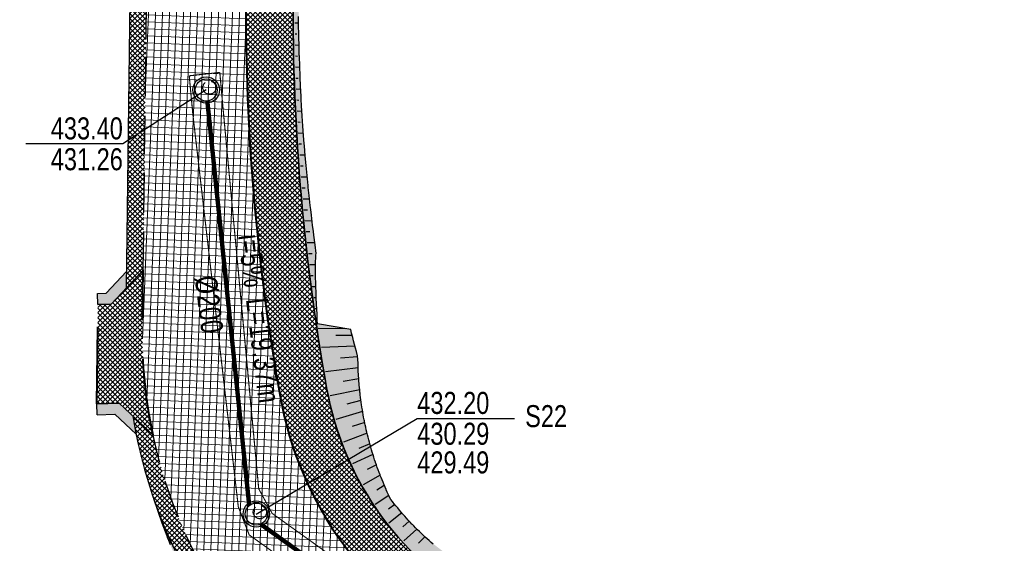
# Model space of a CAD drawing. Header units: metres. Extents: x 7331444 to 14836576, y 5479641 to 11132379.
# Tile 7 of 53: x 7417930 to 7417975, y 5566134 to 5566157. Entities that reach past the tile are written whole.
import ezdxf
from ezdxf.enums import TextEntityAlignment as Align

# ---------------------------------------------------------------- set-up
doc = ezdxf.new("R2010")
doc.units = ezdxf.units.M
for name, pattern in [('1.5_0.5', [2, 1.5, -0.5]), ('ACAD_ISO02W100', [15, 12, -3]), ('DASHED', [0.75, 0.5, -0.25]), ('DASHED2', [0.375, 0.25, -0.125])]:
    doc.linetypes.add(name, pattern=pattern)
for name, color, linetype, lineweight in [('$Koncepcja', 10, 'Continuous', 35), ('$Wymiarowanie', 7, 'Continuous', 9), ('projekt KS', 44, 'Continuous', 30)]:
    doc.layers.add(name, color=color, linetype=linetype, lineweight=lineweight)
for name, color, linetype in [('$ODNOŚNIKI', 7, 'Continuous'), ('$wysarzenie', 7, 'Continuous'), ('C-DROGI-KORYTARZE', 7, 'Continuous'), ('Zakres', 7, 'Continuous')]:
    doc.layers.add(name, color=color, linetype=linetype)
pattern_1 = [(45, (0, 0), (-0.1122532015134, 0.1122532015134), []), (135, (0, 0), (-0.1122532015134, -0.1122532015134), [])]

# ---------------------------------------------------------------- blocks, each defined once
blk = doc.blocks.new('droga Potiebni')
at = {"layer": '$Koncepcja', "lineweight": 9, "transparency": 33554610}
h = blk.add_hatch(dxfattribs=at)
h.set_pattern_fill('ANSI37', color=253, scale=0.05)
h.set_pattern_definition(pattern_1)
h.paths.add_polyline_path([(7418342.136, 5566068.522), (7418341.406, 5566067.771), (7418358.945, 5566067.782), (7418358.945, 5566068.532)])
edge = h.paths.add_edge_path()
edge.add_line((7418225.189, 5566066.654), (7418224.479, 5566065.879))
edge.add_line((7418224.479, 5566065.879), (7418271.463, 5566067.5))
edge.add_arc((7418285.145, 5565670.736), 397, 90.03622, 91.97504, ccw=False)
edge.add_line((7418284.894, 5566067.735), (7418335.299, 5566067.767))
edge.add_line((7418335.299, 5566067.767), (7418334.523, 5566068.517))
edge.add_line((7418334.523, 5566068.517), (7418284.894, 5566068.485))
edge.add_arc((7418285.145, 5565670.736), 397.75, 90.03622, 91.97504)
edge.add_line((7418271.437, 5566068.249), (7418225.189, 5566066.654))
h.paths.add_polyline_path([(7418186.852, 5566065.332), (7418186.136, 5566064.55), (7418218.406, 5566065.67), (7418217.611, 5566066.393)])
edge = h.paths.add_edge_path()
edge.add_line((7418145.709, 5566065.965), (7418144.849, 5566065.319))
edge.add_arc((7418165.884, 5566226.956), 163, 262.5855, 271.97504)
edge.add_line((7418171.501, 5566064.053), (7418180.069, 5566064.348))
edge.add_line((7418180.069, 5566064.348), (7418179.275, 5566065.071))
edge.add_line((7418179.275, 5566065.071), (7418171.475, 5566064.802))
edge.add_arc((7418165.884, 5566226.956), 162.25, 262.8573, 271.97504, ccw=False)
edge = h.paths.add_edge_path()
edge.add_line((7418092.704, 5566079.448), (7418099.899, 5566077.303))
edge.add_line((7418099.899, 5566077.303), (7418098.953, 5566076.806))
edge.add_line((7418098.953, 5566076.806), (7418100.677, 5566076.294))
edge.add_line((7418100.677, 5566076.294), (7418100.152, 5566077.228))
edge.add_line((7418100.152, 5566077.228), (7418107.356, 5566075.08))
edge.add_line((7418107.356, 5566075.08), (7418106.415, 5566074.587))
edge.add_line((7418106.415, 5566074.587), (7418119.41, 5566070.721))
edge.add_arc((7418165.884, 5566226.956), 163, 253.43446, 254.12449)
edge.add_line((7418121.295, 5566070.173), (7418120.764, 5566071.106))
edge.add_arc((7418125.782, 5566090.313), 19.852, 251.9299, 255.3585, ccw=False)
edge.add_line((7418119.624, 5566071.44), (7418092.704, 5566079.448))
h.paths.add_polyline_path([(7418085.554, 5566081.574), (7418084.602, 5566081.075), (7418093.232, 5566078.508), (7418092.704, 5566079.448)])
h.paths.add_polyline_path([(7417955.253, 5566119.894), (7417954.732, 5566120.837), (7417952.072, 5566121.649), (7417950.917, 5566121.217)])
h.paths.add_polyline_path([(7417973.249, 5566114.416), (7417972.72, 5566115.349), (7417961.915, 5566118.646), (7417960.987, 5566118.168)])
h.paths.add_polyline_path([(7418004.335, 5566104.951), (7418003.833, 5566105.883), (7418000.35, 5566106.919), (7417979.939, 5566113.146), (7417978.998, 5566112.662), (7418000.134, 5566106.201)])
h.paths.add_polyline_path([(7418034.141, 5566096.105), (7418033.627, 5566097.02), (7418011.034, 5566103.741), (7418010.106, 5566103.255)])
h.paths.add_polyline_path([(7418049.982, 5566091.373), (7418049.448, 5566092.323), (7418040.828, 5566094.879), (7418039.903, 5566094.394)])
h.paths.add_polyline_path([(7418056.655, 5566090.171), (7418055.73, 5566089.686), (7418078.881, 5566082.777), (7418078.353, 5566083.716)])
edge = h.paths.add_edge_path()
edge.add_line((7417934.69, 5566226.178), (7417935.405, 5566226.954))
edge.add_arc((7417338.293, 5566199.337), 597.75, 2.648096, 3.159462)
edge.add_line((7417935.135, 5566232.282), (7417934.183, 5566249.584))
edge.add_line((7417934.183, 5566249.584), (7417933.434, 5566249.543))
edge.add_line((7417933.434, 5566249.543), (7417934.386, 5566232.241))
edge.add_arc((7417321.435, 5566198.437), 613.883, 2.590063, 3.156649, ccw=False)
edge = h.paths.add_edge_path()
edge.add_line((7417935.291, 5566199.782), (7417936.044, 5566200.526))
edge.add_arc((7417365.661, 5566199.484), 570.385, 0.10462, 2.00715)
edge.add_line((7417935.695, 5566219.462), (7417934.93, 5566220.174))
edge.add_arc((7417344.819, 5566199.51), 590.473, 0.026456, 2.005577, ccw=False)
edge = h.paths.add_edge_path()
edge.add_line((7417934.647, 5566145.275), (7417935.404, 5566146.082))
edge.add_line((7417935.404, 5566146.082), (7417935.994, 5566191.645))
edge.add_arc((7417913.758, 5566192.052), 22.239, 358.9497, 362.5098)
edge.add_line((7417935.976, 5566193.026), (7417935.267, 5566193.752))
edge.add_arc((7417338.294, 5566199.337), 597, 359.262648, 359.464005, ccw=False)
edge.add_line((7417935.244, 5566191.654), (7417934.647, 5566145.275))
edge = h.paths.add_edge_path()
edge.add_line((7417935.859, 5566138.591), (7417934.931, 5566139.462))
edge.add_arc((7417957.623, 5566143.218), 23, 189.3995, 238.5828)
edge.add_line((7417945.634, 5566123.59), (7417945.137, 5566124.801))
edge.add_arc((7417957.622, 5566143.217), 22.249, 191.999, 235.8665, ccw=False)
h = blk.add_hatch(dxfattribs=at)
h.set_pattern_fill('ANSI37', color=253, scale=0.05)
h.set_pattern_definition([(45, (7418366.50217, 5566070.78702), (-0.1122532, 0.1122532), []), (135, (7418366.50217, 5566070.78702), (-0.1122532, -0.1122532), [])])
edge = h.paths.add_edge_path()
edge.add_line((7418126.194, 5566076.502), (7418126.029, 5566075.884))
edge.add_line((7418126.029, 5566075.884), (7418127.092, 5566074.05))
edge.add_arc((7418205.228, 5566388.181), 323.703, 256.03186, 256.54015)
edge.add_line((7418129.881, 5566073.369), (7418131.635, 5566074.505))
edge.add_line((7418131.635, 5566074.505), (7418131.764, 5566075.143))
edge.add_arc((7418166.195, 5566228.308), 156.987, 255.23781, 257.33063, ccw=False)
h.paths.add_polyline_path([(7418104.421, 5566082.9), (7418104.235, 5566082.277), (7418105.244, 5566080.412), (7418119.886, 5566076.057), (7418121.689, 5566077.075), (7418121.861, 5566077.718)])
h.paths.add_polyline_path([(7418075.936, 5566091.373), (7418075.735, 5566090.697), (7418076.716, 5566088.898), (7418091.403, 5566084.53), (7418093.268, 5566085.54), (7418093.454, 5566086.162)])
h.paths.add_polyline_path([(7418036.681, 5566103.05), (7418036.493, 5566102.417), (7418037.506, 5566100.562), (7418069.616, 5566091.01), (7418071.421, 5566091.98), (7418071.623, 5566092.656)])
h.paths.add_polyline_path([(7418006.781, 5566111.945), (7418006.595, 5566111.321), (7418007.608, 5566109.465), (7418030.317, 5566102.7), (7418032.18, 5566103.7), (7418032.324, 5566104.346)])
h.paths.add_polyline_path([(7417977.524, 5566118.588), (7417978.066, 5566118.423), (7418000.42, 5566111.604), (7418002.282, 5566112.604), (7418002.467, 5566113.227), (7417976.685, 5566121.092), (7417976.491, 5566120.445)])
h.paths.add_polyline_path([(7417966.316, 5566124.276), (7417966.115, 5566123.679), (7417967.077, 5566121.777), (7417967.843, 5566121.542), (7417969.861, 5566120.926), (7417970.33, 5566120.783), (7417972.179, 5566121.733), (7417972.381, 5566122.405)])
edge = h.paths.add_edge_path()
edge.add_line((7417960.018, 5566124.261), (7417961.855, 5566125.129))
edge.add_line((7417961.855, 5566125.129), (7417962.07, 5566125.772))
edge.add_line((7417962.07, 5566125.772), (7417957.806, 5566127.503))
edge.add_arc((7417996.718, 5566217.283), 97.85, 242.17268, 246.56728, ccw=False)
edge.add_arc((7417957.625, 5566143.22), 14.103, 190.1288, 242.1668, ccw=False)
edge.add_arc((7418040.069, 5566157.938), 97.85, 179.26298, 190.12293, ccw=False)
edge.add_line((7417942.227, 5566159.196), (7417942.647, 5566191.84))
edge.add_arc((7417338.3, 5566199.337), 604.394, 359.289295, 360.823709)
edge.add_line((7417942.631, 5566208.026), (7417940.481, 5566207.995))
edge.add_arc((7417338.294, 5566199.337), 602.25, -0.71065, 0.823712, ccw=False)
edge.add_line((7417940.497, 5566191.867), (7417940.077, 5566159.225))
edge.add_arc((7418040.069, 5566157.938), 100, 179.26265, 190.12293)
edge.add_arc((7417957.623, 5566143.218), 16.251, 190.1239, 242.2372)
edge.add_arc((7417995.526, 5566214.688), 97.149, 242.09094, 248.56147)
edge = h.paths.add_edge_path()
edge.add_line((7418315.601, 5566075.155), (7418315.602, 5566074.505))
edge.add_line((7418315.602, 5566074.505), (7418317.103, 5566073.006))
edge.add_line((7418317.103, 5566073.006), (7418360.358, 5566073.033))
edge.add_arc((7418360.354, 5566079.033), 6, 270.0362, 360.4009)
edge.add_line((7418366.354, 5566079.075), (7418366.279, 5566089.731))
edge.add_line((7418366.279, 5566089.731), (7418364.255, 5566089.731))
edge.add_line((7418364.255, 5566089.731), (7418364.351, 5566079.017))
edge.add_arc((7418360.552, 5566078.983), 3.8, -89.9638, 0.5149, ccw=False)
edge.add_line((7418360.554, 5566075.183), (7418315.601, 5566075.155))
h.paths.add_polyline_path([(7418282.662, 5566075.128), (7418282.672, 5566074.478), (7418284.193, 5566072.984), (7418309.603, 5566073.001), (7418311.102, 5566074.502), (7418311.101, 5566075.152)])
edge = h.paths.add_edge_path()
edge.add_line((7418260.678, 5566074.532), (7418260.701, 5566073.894))
edge.add_line((7418260.701, 5566073.894), (7418262.255, 5566072.45))
edge.add_line((7418262.255, 5566072.45), (7418271.282, 5566072.747))
edge.add_arc((7418285.145, 5565670.736), 402.25, 91.20311, 91.97504, ccw=False)
edge.add_line((7418276.699, 5566072.897), (7418278.172, 5566074.413))
edge.add_line((7418278.172, 5566074.413), (7418278.16, 5566075.059))
edge.add_arc((7418281.853, 5565771.191), 303.891, 90.69623, 92.00735)
edge.add_line((7418271.208, 5566074.895), (7418260.678, 5566074.532))
edge = h.paths.add_edge_path()
edge.add_line((7418217.67, 5566070.898), (7418219.096, 5566072.434))
edge.add_line((7418219.096, 5566072.434), (7418219.071, 5566073.105))
edge.add_line((7418219.071, 5566073.105), (7418171.246, 5566071.448))
edge.add_arc((7418165.884, 5566226.968), 155.612, 258.99108, 271.97453, ccw=False)
edge.add_line((7418136.168, 5566074.219), (7418136.039, 5566073.581))
edge.add_line((7418136.039, 5566073.581), (7418137.216, 5566071.836))
edge.add_arc((7418165.879, 5566226.64), 157.435, 259.51029, 271.98081)
edge.add_line((7418171.32, 5566069.299), (7418217.67, 5566070.898))
h.paths.add_polyline_path([(7418223.569, 5566073.252), (7418223.593, 5566072.601), (7418225.15, 5566071.156), (7418254.761, 5566072.177), (7418256.204, 5566073.73), (7418256.18, 5566074.382)])
h = blk.add_hatch(dxfattribs=at)
h.set_pattern_fill('ANSI37', color=253, scale=0.05)
h.set_pattern_definition(pattern_1)
h.paths.add_polyline_path([(7417935.374, 5566143.504), (7417935.408, 5566146.086), (7417933.953, 5566144.535), (7417933.355, 5566144.516), (7417933.305, 5566140.01), (7417934.312, 5566140.043), (7417935.859, 5566138.592, -0.055635)])
at = {"layer": '$Wymiarowanie', "lineweight": 9, "ltscale": 5, "transparency": 33554585}
h = blk.add_hatch(dxfattribs=at)
h.set_pattern_fill('ANSI37', color=253, scale=0.1, angle=42.6963)
h.set_pattern_definition([(87.696338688, (0, 0), (-0.317243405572, 0.012762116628), []), (177.696338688, (0, 0), (-0.012762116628, -0.317243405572), [])])
edge = h.paths.add_edge_path()
edge.add_line((7417938.676, 5566249.831), (7417934.183, 5566249.584))
edge.add_line((7417934.183, 5566249.584), (7417935.135, 5566232.282))
edge.add_arc((7417338.294, 5566199.337), 597.75, -0.737352, 3.159462, ccw=False)
edge.add_line((7417935.994, 5566191.645), (7417935.374, 5566143.504))
edge.add_arc((7417957.623, 5566143.218), 22.25, 179.2626, 253.033)
edge.add_line((7417951.13, 5566121.936), (7418000.35, 5566106.919))
edge.add_line((7418000.35, 5566106.919), (7418119.624, 5566071.44))
edge.add_arc((7418165.958, 5566227.539), 162.83, 253.46777, 271.94174)
edge.add_line((7418171.475, 5566064.802), (7418271.437, 5566068.249))
edge.add_arc((7418285.145, 5565670.736), 397.75, 90.03622, 91.97504, ccw=False)
edge.add_line((7418284.894, 5566068.485), (7418360.509, 5566068.533))
edge.add_arc((7418360.513, 5566062.533), 6, 0.7307, 90.0362, ccw=False)
edge.add_line((7418366.512, 5566062.61), (7418366.354, 5566079.075))
edge.add_arc((7418360.354, 5566079.033), 6, -89.9638, 0.4009, ccw=False)
edge.add_line((7418360.358, 5566073.033), (7418284.891, 5566072.985))
edge.add_arc((7418285.145, 5565670.736), 402.25, 90.03622, 91.97504)
edge.add_line((7418271.282, 5566072.747), (7418171.32, 5566069.299))
edge.add_arc((7418165.884, 5566226.956), 157.75, 253.43446, 271.97504, ccw=False)
edge.add_line((7418120.907, 5566075.753), (7418001.648, 5566111.228))
edge.add_line((7418001.648, 5566111.228), (7417967.536, 5566121.636))
edge.add_arc((7417996.718, 5566217.283), 100, 242.17268, 253.03296, ccw=False)
edge.add_arc((7417957.464, 5566143.102), 16.074, 189.8159, 242.4797, ccw=False)
edge.add_arc((7418040.069, 5566157.938), 100, 179.26265, 190.12293, ccw=False)
edge.add_line((7417940.077, 5566159.225), (7417940.494, 5566191.587))
edge.add_arc((7417338.294, 5566199.337), 602.25, 359.262648, 362.910597)
edge.add_arc((7417945.759, 5566230.222), 6, 93.1595, 182.9106, ccw=False)
edge.add_line((7417945.428, 5566236.213), (7417948.424, 5566236.379))
edge.add_line((7417948.424, 5566236.379), (7417948.203, 5566240.372))
edge.add_line((7417948.203, 5566240.372), (7417945.216, 5566240.207))
edge.add_arc((7417944.885, 5566246.198), 6, 183.1595, 273.1595, ccw=False)
edge.add_line((7417938.894, 5566245.867), (7417938.676, 5566249.831))
at = {"lineweight": 9, "transparency": 33554610}
h = blk.add_hatch(color=253, dxfattribs=at)
h.dxf.hatch_style = 1
h.paths.add_polyline_path([(7417942.803, 5566178.336), (7417942.844, 5566180.835), (7417942.888, 5566183.459), (7417942.968, 5566185.977), (7417943.048, 5566188.29), (7417943.124, 5566190.464), (7417943.218, 5566193.287), (7417943.269, 5566195.526), (7417943.27, 5566198.891), (7417943.247, 5566200.286), (7417943.179, 5566202.569), (7417942.934, 5566206.665), (7417942.631, 5566208.026, -0.006812), (7417942.644, 5566191.559), (7417942.227, 5566159.197, 0.039404), (7417943.241, 5566143.832), (7417943.23, 5566145.876), (7417943.254, 5566146.887), (7417943.049, 5566148.57), (7417942.877, 5566150.147), (7417942.771, 5566151.274), (7417942.665, 5566152.628), (7417942.588, 5566153.836), (7417942.518, 5566155.337), (7417942.468, 5566157.142), (7417942.464, 5566159.699), (7417942.494, 5566162.338), (7417942.533, 5566164.838), (7417942.599, 5566167.953), (7417942.673, 5566170.837), (7417942.719, 5566173.294), (7417942.752, 5566175.294)])
h = blk.add_hatch(color=253, dxfattribs=at)
h.dxf.hatch_style = 1
h.paths.add_polyline_path([(7417934.647, 5566145.275), (7417934.657, 5566146.016), (7417933.73, 5566145.028), (7417933.339, 5566145.015), (7417933.355, 5566144.516), (7417933.953, 5566144.535)])
h = blk.add_hatch(color=253, dxfattribs=at)
h.dxf.hatch_style = 1
edge = h.paths.add_edge_path()
edge.add_line((7417945.555, 5566138.78), (7417945.462, 5566139.209))
edge.add_line((7417945.462, 5566139.209), (7417945.378, 5566139.66))
edge.add_line((7417945.378, 5566139.66), (7417945.305, 5566140.136))
edge.add_line((7417945.305, 5566140.136), (7417945.244, 5566140.638))
edge.add_line((7417945.244, 5566140.638), (7417945.2, 5566141.137))
edge.add_line((7417945.2, 5566141.137), (7417945.177, 5566141.809))
edge.add_line((7417945.177, 5566141.809), (7417945.144, 5566142.182))
edge.add_line((7417945.144, 5566142.182), (7417944.835, 5566143.382))
edge.add_line((7417944.835, 5566143.382), (7417943.27, 5566143.636))
edge.add_arc((7418040.069, 5566157.938), 97.85, 188.40427, 190.12293)
edge.add_arc((7417957.623, 5566143.218), 14.1, 190.1229, 242.1727)
edge.add_arc((7417996.718, 5566217.283), 97.85, 242.17268, 248.96903)
edge.add_line((7417961.602, 5566125.951), (7417961.766, 5566126.505))
edge.add_arc((7417945.873, 5566131.085), 16.54, 343.924, 362.6832)
edge.add_line((7417962.395, 5566131.86), (7417962.393, 5566133.082))
edge.add_line((7417962.393, 5566133.082), (7417961.872, 5566129.253))
edge.add_arc((7417947.228, 5566131.588), 14.829, 342.0175, 350.9421, ccw=False)
edge.add_line((7417961.333, 5566127.01), (7417961.179, 5566126.927))
edge.add_line((7417961.179, 5566126.927), (7417959.498, 5566127.652))
edge.add_line((7417959.498, 5566127.652), (7417958.53, 5566128.062))
edge.add_line((7417958.53, 5566128.062), (7417957.588, 5566128.473))
edge.add_line((7417957.588, 5566128.473), (7417956.503, 5566128.959))
edge.add_line((7417956.503, 5566128.959), (7417955.233, 5566129.549))
edge.add_line((7417955.233, 5566129.549), (7417954.009, 5566130.194))
edge.add_line((7417954.009, 5566130.194), (7417952.597, 5566130.989))
edge.add_line((7417952.597, 5566130.989), (7417951.735, 5566131.462))
edge.add_line((7417951.735, 5566131.462), (7417950.523, 5566132.186))
edge.add_line((7417950.523, 5566132.186), (7417949.953, 5566132.596))
edge.add_line((7417949.953, 5566132.596), (7417949.129, 5566133.233))
edge.add_line((7417949.129, 5566133.233), (7417948.401, 5566133.799))
edge.add_line((7417948.401, 5566133.799), (7417947.829, 5566134.337))
edge.add_line((7417947.829, 5566134.337), (7417947.328, 5566134.868))
edge.add_line((7417947.328, 5566134.868), (7417946.663, 5566135.666))
edge.add_line((7417946.663, 5566135.666), (7417946.633, 5566135.719))
edge.add_line((7417946.633, 5566135.719), (7417946.576, 5566135.828))
edge.add_line((7417946.576, 5566135.828), (7417946.399, 5566136.221))
edge.add_line((7417946.399, 5566136.221), (7417946.103, 5566136.957))
edge.add_line((7417946.103, 5566136.957), (7417945.868, 5566137.64))
edge.add_line((7417945.868, 5566137.64), (7417945.654, 5566138.381))
edge.add_line((7417945.654, 5566138.381), (7417945.555, 5566138.78))
h = blk.add_hatch(color=253, dxfattribs=at)
h.dxf.hatch_style = 1
h.paths.add_polyline_path([(7417934.312, 5566140.043), (7417933.305, 5566140.01), (7417933.321, 5566139.511), (7417934.121, 5566139.536), (7417935.084, 5566138.633, -0.009162), (7417934.931, 5566139.462)])
h = blk.add_hatch(color=253, dxfattribs=at)
h.dxf.hatch_style = 1
edge = h.paths.add_edge_path()
edge.add_line((7417941.799, 5566125.989), (7417943.343, 5566124.622))
edge.add_line((7417943.343, 5566124.622), (7417944.185, 5566123.926))
edge.add_line((7417944.185, 5566123.926), (7417944.675, 5566123.527))
edge.add_line((7417944.675, 5566123.527), (7417944.873, 5566122.89))
edge.add_line((7417944.873, 5566122.89), (7417942.048, 5566114.935))
edge.add_line((7417942.048, 5566114.935), (7417945.449, 5566122.722))
edge.add_line((7417945.449, 5566122.722), (7417944.902, 5566124.055))
edge.add_arc((7417957.623, 5566143.218), 23, 217.5036, 236.4234, ccw=False)
edge.add_arc((7417957.786, 5566143.329), 23.197, 200.8679, 217.4747, ccw=False)
edge.add_arc((7417957.132, 5566141.912), 22.108, 198.0397, 215.5584)
edge.add_arc((7417957.205, 5566141.992), 22.214, 215.6164, 222.1556)
edge.add_line((7417940.737, 5566127.083), (7417941.799, 5566125.989))
at = {"layer": '$Koncepcja', "color": 253, "lineweight": 35, "ltscale": 7, "flags": 128}
blk.add_lwpolyline([(7417942.631, 5566208.026, -0.006812), (7417942.644, 5566191.559), (7417942.227, 5566159.196, 0.047421), (7417943.742, 5566140.74, 0.231097), (7417951.041, 5566130.748, 0.030944), (7417962.07, 5566125.772, 0.030944)], format="xyb", dxfattribs=at)
at = {"layer": '$Koncepcja', "color": 253, "lineweight": 25, "ltscale": 7, "flags": 128}
blk.add_lwpolyline([(7417934.647, 5566145.275), (7417935.244, 5566191.654, 0.000879), (7417935.267, 5566193.752, 0.000879)], format="xyb", dxfattribs=at)
at = {"layer": '$Koncepcja', "color": 253, "linetype": 'DASHED2', "lineweight": 25, "ltscale": 7, "flags": 128}
for points in [[(7417935.408, 5566146.086), (7417935.994, 5566191.645, 0.000578), (7417936.01, 5566193.026, 0.000578)], [(7417945.137, 5566124.801, -0.193772), (7417935.859, 5566138.592, -0.193772)]]:
    blk.add_lwpolyline(points, format="xyb", dxfattribs=at)
at = {"layer": '$Koncepcja', "color": 253, "lineweight": 35, "ltscale": 7, "flags": 128}
blk.add_lwpolyline([(7417933.355, 5566144.516), (7417933.953, 5566144.535), (7417935.404, 5566146.082)], dxfattribs=at)
at = {"layer": '$Koncepcja', "color": 253, "linetype": 'DASHED', "lineweight": 40, "ltscale": 7, "flags": 128}
blk.add_lwpolyline([(7417935.859, 5566138.592, -0.055635), (7417935.374, 5566143.504), (7417935.408, 5566146.086)], format="xyb", dxfattribs=at)
blk.add_lwpolyline([(7417933.304, 5566140.006), (7417933.355, 5566144.516)], dxfattribs=at)
at = {"layer": '$Koncepcja', "color": 253, "lineweight": 35, "ltscale": 7, "elevation": 432.637, "flags": 128}
for points in [[(7417933.305, 5566140.01), (7417934.312, 5566140.043)], [(7417935.859, 5566138.591), (7417934.312, 5566140.043)]]:
    blk.add_lwpolyline(points, dxfattribs=at)
at = {"layer": '$Koncepcja', "color": 253, "lineweight": 40}
for centre, radius, start, end in [((7418040.069, 5566157.938), 100, 179.26265, 190.12293), ((7417957.623, 5566143.218), 16.25, 190.1229, 242.1727)]:
    blk.add_arc(centre, radius, start, end, dxfattribs=at)
at = {"color": 253, "lineweight": 25, "flags": 128}
for points in [[(7417933.339, 5566145.015), (7417933.73, 5566145.028), (7417934.657, 5566146.016)], [(7417933.355, 5566144.516), (7417933.339, 5566145.015)]]:
    blk.add_lwpolyline(points, dxfattribs=at)
at = {"color": 253, "lineweight": 25, "elevation": 432.637, "flags": 128}
for points in [[(7417933.321, 5566139.511), (7417933.305, 5566140.01)], [(7417933.321, 5566139.511), (7417934.121, 5566139.536)], [(7417935.084, 5566138.633), (7417934.121, 5566139.536)]]:
    blk.add_lwpolyline(points, dxfattribs=at)
at = {"color": 253, "lineweight": 25}
blk.add_arc((7417957.623, 5566143.218), 23, 189.3995, 238.5828, dxfattribs=at)
at = {"layer": 'C-DROGI-KORYTARZE', "color": 253, "linetype": 'Continuous', "lineweight": -3}
for p, q in [((7417942.468, 5566157.142, 433.647), (7417942.462, 5566157.594, 433.684)), ((7417942.301, 5566157.299, 433.77), (7417942.466, 5566157.297, 433.659)), ((7417942.473, 5566156.838, 433.621), (7417942.468, 5566157.142, 433.647)), ((7417942.305, 5566156.799, 433.731), (7417942.39, 5566156.798, 433.674)), ((7417942.477, 5566156.691, 433.609), (7417942.473, 5566156.838, 433.621)), ((7417942.488, 5566156.24, 433.571), (7417942.477, 5566156.691, 433.609)), ((7417942.312, 5566156.299, 433.693), (7417942.487, 5566156.297, 433.576)), ((7417942.5, 5566155.838, 433.538), (7417942.488, 5566156.24, 433.571)), ((7417942.321, 5566155.799, 433.655), (7417942.411, 5566155.798, 433.594)), ((7417942.502, 5566155.788, 433.534), (7417942.5, 5566155.838, 433.538)), ((7417942.518, 5566155.337, 433.496), (7417942.502, 5566155.788, 433.534)), ((7417942.333, 5566155.3, 433.617), (7417942.519, 5566155.297, 433.492)), ((7417942.536, 5566154.885, 433.458), (7417942.518, 5566155.337, 433.496)), ((7417942.347, 5566154.8, 433.579), (7417942.444, 5566154.799, 433.515)), ((7417942.538, 5566154.837, 433.454), (7417942.536, 5566154.885, 433.458)), ((7417942.557, 5566154.433, 433.42), (7417942.538, 5566154.837, 433.454)), ((7417942.364, 5566154.301, 433.542), (7417942.564, 5566154.298, 433.409)), ((7417942.58, 5566153.982, 433.382), (7417942.557, 5566154.433, 433.42)), ((7417942.588, 5566153.836, 433.37), (7417942.58, 5566153.982, 433.382)), ((7417942.383, 5566153.802, 433.505), (7417942.486, 5566153.8, 433.436)), ((7417942.606, 5566153.53, 433.344), (7417942.588, 5566153.836, 433.37)), ((7417942.634, 5566153.079, 433.306), (7417942.606, 5566153.53, 433.344)), ((7417942.405, 5566153.303, 433.468), (7417942.62, 5566153.3, 433.325)), ((7417942.651, 5566152.835, 433.286), (7417942.634, 5566153.079, 433.306)), ((7417942.429, 5566152.804, 433.432), (7417942.541, 5566152.802, 433.357)), ((7417942.665, 5566152.628, 433.268), (7417942.651, 5566152.835, 433.286)), ((7417942.698, 5566152.176, 433.23), (7417942.665, 5566152.628, 433.268)), ((7417942.456, 5566152.305, 433.396), (7417942.689, 5566152.302, 433.241)), ((7417942.724, 5566151.834, 433.201), (7417942.698, 5566152.176, 433.23)), ((7417942.485, 5566151.807, 433.36), (7417942.606, 5566151.805, 433.279)), ((7417942.733, 5566151.725, 433.192), (7417942.724, 5566151.834, 433.201)), ((7417942.771, 5566151.274, 433.154), (7417942.733, 5566151.725, 433.192)), ((7417942.517, 5566151.309, 433.324), (7417942.769, 5566151.305, 433.156)), ((7417942.811, 5566150.833, 433.116), (7417942.771, 5566151.274, 433.154)), ((7417942.551, 5566150.811, 433.289), (7417942.682, 5566150.809, 433.202)), ((7417942.811, 5566150.823, 433.116), (7417942.811, 5566150.833, 433.116)), ((7417942.854, 5566150.372, 433.077), (7417942.811, 5566150.823, 433.116)), ((7417942.588, 5566150.313, 433.254), (7417942.86, 5566150.31, 433.072)), ((7417942.899, 5566149.921, 433.039), (7417942.854, 5566150.372, 433.077)), ((7417942.908, 5566149.832, 433.031), (7417942.899, 5566149.921, 433.039)), ((7417942.947, 5566149.471, 433.001), (7417942.908, 5566149.832, 433.031)), ((7417942.627, 5566149.816, 433.219), (7417942.769, 5566149.814, 433.124)), ((7417942.997, 5566149.02, 432.962), (7417942.947, 5566149.471, 433.001)), ((7417942.669, 5566149.319, 433.185), (7417942.964, 5566149.315, 432.988)), ((7417943.018, 5566148.83, 432.946), (7417942.997, 5566149.02, 432.962)), ((7417942.712, 5566148.822, 433.15), (7417942.866, 5566148.82, 433.048)), ((7417943.049, 5566148.57, 432.924), (7417943.018, 5566148.83, 432.946)), ((7417943.104, 5566148.12, 432.886), (7417943.049, 5566148.57, 432.924)), ((7417942.759, 5566148.326, 433.117), (7417943.08, 5566148.322, 432.903)), ((7417943.141, 5566147.829, 432.861), (7417943.104, 5566148.12, 432.886)), ((7417942.807, 5566147.83, 433.083), (7417942.974, 5566147.828, 432.972)), ((7417943.161, 5566147.67, 432.847), (7417943.141, 5566147.829, 432.861)), ((7417943.221, 5566147.221, 432.809), (7417943.161, 5566147.67, 432.847)), ((7417942.86, 5566147.334, 433.05), (7417943.207, 5566147.33, 432.818)), ((7417943.26, 5566146.827, 432.786), (7417943.221, 5566147.221, 432.809)), ((7417942.913, 5566146.837, 433.016), (7417943.086, 5566146.835, 432.901)), ((7417943.241, 5566146.324, 432.803), (7417943.258, 5566146.772, 432.788)), ((7417943.258, 5566146.772, 432.788), (7417943.26, 5566146.827, 432.786)), ((7417942.971, 5566146.337, 432.983), (7417943.241, 5566146.333, 432.803)), ((7417943.23, 5566145.876, 432.816), (7417943.241, 5566146.324, 432.803)), ((7417943.03, 5566145.836, 432.95), (7417943.131, 5566145.835, 432.883)), ((7417943.232, 5566145.827, 432.816), (7417943.23, 5566145.876, 432.816)), ((7417943.248, 5566145.428, 432.813), (7417943.232, 5566145.827, 432.816)), ((7417943.266, 5566144.98, 432.81), (7417943.248, 5566145.428, 432.813)), ((7417943.092, 5566145.336, 432.918), (7417943.251, 5566145.334, 432.812)), ((7417943.272, 5566144.827, 432.809), (7417943.266, 5566144.98, 432.81)), ((7417943.157, 5566144.836, 432.886), (7417943.214, 5566144.835, 432.847)), ((7417943.285, 5566144.533, 432.807), (7417943.272, 5566144.827, 432.809)), ((7417943.306, 5566144.086, 432.806), (7417943.285, 5566144.533, 432.807)), ((7417943.224, 5566144.335, 432.854), (7417943.295, 5566144.335, 432.807)), ((7417943.318, 5566143.826, 432.806), (7417943.306, 5566144.086, 432.806)), ((7417943.293, 5566143.835, 432.822), (7417943.306, 5566143.835, 432.814)), ((7417943.328, 5566143.64, 432.806), (7417943.318, 5566143.826, 432.806)), ((7417944.835, 5566143.382, 433.78), (7417943.328, 5566143.64, 432.806)), ((7417944.613, 5566143.42, 433.637), (7417943.352, 5566143.436, 432.797)), ((7417944.904, 5566143.116, 433.766), (7417944.156, 5566143.11, 433.268)), ((7417944.877, 5566143.221, 433.772), (7417944.835, 5566143.382, 433.78)), ((7417944.93, 5566143.016, 433.761), (7417944.877, 5566143.221, 433.772)), ((7417944.967, 5566142.876, 433.754), (7417944.93, 5566143.016, 433.761)), ((7417945.055, 5566142.534, 433.737), (7417944.967, 5566142.876, 433.754)), ((7417945.03, 5566142.632, 433.742), (7417943.502, 5566142.561, 432.722)), ((7417945.092, 5566142.39, 433.729), (7417945.055, 5566142.534, 433.737)), ((7417945.143, 5566142.194, 433.719), (7417945.092, 5566142.39, 433.729)), ((7417945.147, 5566142.147, 433.712), (7417944.373, 5566142.08, 433.194)), ((7417945.176, 5566141.849, 433.667), (7417945.143, 5566142.194, 433.719)), ((7417945.177, 5566141.769, 433.651), (7417945.176, 5566141.849, 433.667)), ((7417945.179, 5566141.648, 433.626), (7417943.695, 5566141.461, 432.629)), ((7417945.181, 5566141.5, 433.597), (7417945.177, 5566141.769, 433.651)), ((7417945.199, 5566141.15, 433.536), (7417945.181, 5566141.5, 433.597)), ((7417945.199, 5566141.149, 433.535), (7417944.495, 5566141.031, 433.06)), ((7417945.2, 5566141.137, 433.534), (7417945.199, 5566141.15, 433.536)), ((7417945.205, 5566141.062, 433.522), (7417945.2, 5566141.137, 433.534)), ((7417945.209, 5566141.018, 433.516), (7417945.205, 5566141.062, 433.522)), ((7417945.21, 5566141.007, 433.514), (7417945.209, 5566141.018, 433.516)), ((7417945.21, 5566141.002, 433.513), (7417945.21, 5566141.007, 433.514)), ((7417945.21, 5566141.001, 433.513), (7417945.21, 5566141.002, 433.513)), ((7417945.21, 5566140.997, 433.513), (7417945.21, 5566141.001, 433.513)), ((7417945.213, 5566140.97, 433.508), (7417945.21, 5566140.997, 433.513)), ((7417945.223, 5566140.86, 433.492), (7417945.213, 5566140.97, 433.508)), ((7417945.243, 5566140.651, 433.459), (7417943.895, 5566140.371, 432.542)), ((7417945.233, 5566140.749, 433.475), (7417945.223, 5566140.86, 433.492)), ((7417945.244, 5566140.638, 433.458), (7417945.233, 5566140.749, 433.475)), ((7417945.256, 5566140.527, 433.44), (7417945.244, 5566140.638, 433.458)), ((7417945.258, 5566140.506, 433.437), (7417945.256, 5566140.527, 433.44)), ((7417945.269, 5566140.415, 433.423), (7417945.258, 5566140.506, 433.437)), ((7417945.302, 5566140.154, 433.382), (7417944.66, 5566139.994, 432.941)), ((7417945.282, 5566140.304, 433.406), (7417945.269, 5566140.415, 433.423)), ((7417945.297, 5566140.192, 433.388), (7417945.282, 5566140.304, 433.406)), ((7417945.312, 5566140.08, 433.371), (7417945.297, 5566140.192, 433.388)), ((7417945.329, 5566139.968, 433.353), (7417945.312, 5566140.08, 433.371)), ((7417945.378, 5566139.66, 433.304), (7417944.16, 5566139.306, 432.458)), ((7417945.343, 5566139.873, 433.338), (7417945.329, 5566139.968, 433.353)), ((7417945.346, 5566139.855, 433.335), (7417945.343, 5566139.873, 433.338)), ((7417945.364, 5566139.743, 433.317), (7417945.346, 5566139.855, 433.335)), ((7417945.383, 5566139.63, 433.299), (7417945.364, 5566139.743, 433.317)), ((7417945.403, 5566139.517, 433.281), (7417945.383, 5566139.63, 433.299)), ((7417945.47, 5566139.169, 433.225), (7417944.896, 5566138.977, 432.822)), ((7417945.424, 5566139.404, 433.263), (7417945.403, 5566139.517, 433.281)), ((7417945.446, 5566139.291, 433.245), (7417945.424, 5566139.404, 433.263)), ((7417945.456, 5566139.241, 433.237), (7417945.446, 5566139.291, 433.245)), ((7417945.468, 5566139.178, 433.227), (7417945.456, 5566139.241, 433.237)), ((7417945.492, 5566139.064, 433.208), (7417945.468, 5566139.178, 433.227)), ((7417945.579, 5566138.68, 433.145), (7417944.503, 5566138.275, 432.379)), ((7417945.517, 5566138.951, 433.19), (7417945.492, 5566139.064, 433.208)), ((7417945.542, 5566138.837, 433.171), (7417945.517, 5566138.951, 433.19)), ((7417945.569, 5566138.723, 433.152), (7417945.542, 5566138.837, 433.171)), ((7417945.596, 5566138.609, 433.133), (7417945.569, 5566138.723, 433.152)), ((7417945.703, 5566138.196, 433.064), (7417945.203, 5566137.985, 432.702)), ((7417945.624, 5566138.495, 433.114), (7417945.596, 5566138.609, 433.133)), ((7417945.596, 5566138.609, 433.133), (7417945.596, 5566138.609, 433.133)), ((7417945.654, 5566138.381, 433.095), (7417945.624, 5566138.495, 433.114)), ((7417945.684, 5566138.267, 433.076), (7417945.654, 5566138.381, 433.095)), ((7417945.715, 5566138.153, 433.057), (7417945.684, 5566138.267, 433.076)), ((7417945.747, 5566138.039, 433.038), (7417945.715, 5566138.153, 433.057)), ((7417945.765, 5566137.98, 433.028), (7417945.747, 5566138.039, 433.038)), ((7417945.781, 5566137.925, 433.018), (7417945.765, 5566137.98, 433.028)), ((7417945.815, 5566137.811, 432.999), (7417945.781, 5566137.925, 433.018)), ((7417945.85, 5566137.697, 432.98), (7417945.815, 5566137.811, 432.999)), ((7417945.844, 5566137.716, 432.983), (7417944.92, 5566137.285, 432.303)), ((7417945.886, 5566137.583, 432.96), (7417945.85, 5566137.697, 432.98)), ((7417945.923, 5566137.469, 432.94), (7417945.886, 5566137.583, 432.96)), ((7417945.962, 5566137.355, 432.92), (7417945.923, 5566137.469, 432.94)), ((7417945.962, 5566137.354, 432.92), (7417945.962, 5566137.355, 432.92)), ((7417946.001, 5566137.241, 432.901), (7417945.962, 5566137.354, 432.92)), ((7417946.001, 5566137.242, 432.901), (7417945.578, 5566137.024, 432.584)), ((7417946.041, 5566137.127, 432.881), (7417946.001, 5566137.241, 432.901)), ((7417946.082, 5566137.014, 432.861), (7417946.041, 5566137.127, 432.881)), ((7417946.124, 5566136.9, 432.841), (7417946.082, 5566137.014, 432.861)), ((7417946.167, 5566136.787, 432.821), (7417946.124, 5566136.9, 432.841)), ((7417946.173, 5566136.772, 432.818), (7417945.406, 5566136.34, 432.231)), ((7417946.189, 5566136.733, 432.811), (7417946.167, 5566136.787, 432.821)), ((7417946.212, 5566136.673, 432.8), (7417946.189, 5566136.733, 432.811)), ((7417946.257, 5566136.56, 432.78), (7417946.212, 5566136.673, 432.8)), ((7417946.303, 5566136.447, 432.76), (7417946.257, 5566136.56, 432.78)), ((7417946.35, 5566136.334, 432.74), (7417946.303, 5566136.447, 432.76)), ((7417946.361, 5566136.309, 432.735), (7417946.017, 5566136.098, 432.466)), ((7417946.399, 5566136.221, 432.719), (7417946.35, 5566136.334, 432.74)), ((7417946.444, 5566136.117, 432.7), (7417946.399, 5566136.221, 432.719)), ((7417946.448, 5566136.109, 432.699), (7417946.444, 5566136.117, 432.7)), ((7417946.498, 5566135.996, 432.678), (7417946.448, 5566136.109, 432.699)), ((7417946.55, 5566135.884, 432.658), (7417946.498, 5566135.996, 432.678)), ((7417936.298, 5566134.601, 432.29), (7417935.888, 5566135.695, 0)), ((7417936.298, 5566134.601, 431.99), (7417935.888, 5566135.695, 0)), ((7417936.277, 5566134.593, 432.275), (7417935.888, 5566135.695)), ((7417946.565, 5566135.852, 432.652), (7417945.954, 5566135.446, 432.163)), ((7417946.602, 5566135.772, 432.637), (7417946.55, 5566135.884, 432.658)), ((7417946.663, 5566135.666, 432.623), (7417946.602, 5566135.772, 432.637)), ((7417946.739, 5566135.57, 432.619), (7417946.663, 5566135.666, 432.623)), ((7417946.767, 5566135.534, 432.618), (7417946.739, 5566135.57, 432.619)), ((7417946.815, 5566135.474, 432.615), (7417946.767, 5566135.534, 432.618)), ((7417946.843, 5566135.439, 432.614), (7417946.548, 5566135.227, 432.372)), ((7417946.892, 5566135.379, 432.612), (7417946.815, 5566135.474, 432.615)), ((7417946.969, 5566135.284, 432.608), (7417946.892, 5566135.379, 432.612)), ((7417946.892, 5566135.379, 432.612), (7417946.892, 5566135.379, 432.612)), ((7417947.048, 5566135.19, 432.604), (7417946.969, 5566135.284, 432.608)), ((7417947.127, 5566135.097, 432.6), (7417947.048, 5566135.19, 432.604)), ((7417947.192, 5566135.023, 432.597), (7417947.127, 5566135.097, 432.6)), ((7417947.163, 5566135.056, 432.599), (7417946.57, 5566134.593, 432.097)), ((7417947.207, 5566135.005, 432.597), (7417947.192, 5566135.023, 432.597)), ((7417947.497, 5566134.683, 432.583), (7417947.2, 5566134.433, 432.324)), ((7417947.287, 5566134.914, 432.593), (7417947.207, 5566135.005, 432.597)), ((7417947.369, 5566134.823, 432.589), (7417947.287, 5566134.914, 432.593)), ((7417947.451, 5566134.733, 432.585), (7417947.369, 5566134.823, 432.589)), ((7417947.534, 5566134.644, 432.581), (7417947.451, 5566134.733, 432.585)), ((7417947.617, 5566134.555, 432.578), (7417947.534, 5566134.644, 432.581)), ((7417936.347, 5566134.396, 432.259), (7417936.277, 5566134.593, 432.275)), ((7417936.377, 5566134.408, 432.281), (7417936.298, 5566134.601, 432.29)), ((7417936.377, 5566134.408, 431.981), (7417936.298, 5566134.601, 431.99)), ((7417936.374, 5566134.416, 432.281), (7417936.344, 5566134.403, 432.26)), ((7417936.419, 5566134.199, 432.244), (7417936.347, 5566134.396, 432.259)), ((7417936.457, 5566134.216, 432.272), (7417936.377, 5566134.408, 432.281)), ((7417936.457, 5566134.216, 431.972), (7417936.377, 5566134.408, 431.981)), ((7417936.492, 5566134.003, 432.228), (7417936.419, 5566134.199, 432.244)), ((7417936.54, 5566134.024, 432.263), (7417936.457, 5566134.216, 432.272)), ((7417936.54, 5566134.024, 431.963), (7417936.457, 5566134.216, 431.972)), ((7417947.843, 5566134.323, 432.567), (7417947.251, 5566133.784, 432.034)), ((7417947.639, 5566134.533, 432.577), (7417947.617, 5566134.555, 432.578)), ((7417947.701, 5566134.467, 432.574), (7417947.639, 5566134.533, 432.577)), ((7417947.786, 5566134.38, 432.57), (7417947.701, 5566134.467, 432.574)), ((7417947.871, 5566134.294, 432.566), (7417947.786, 5566134.38, 432.57)), ((7417947.958, 5566134.209, 432.562), (7417947.871, 5566134.294, 432.566)), ((7417948.044, 5566134.125, 432.558), (7417947.958, 5566134.209, 432.562)), ((7417936.531, 5566133.902, 432.22), (7417936.492, 5566134.003, 432.228)), ((7417936.568, 5566133.808, 432.213), (7417936.531, 5566133.902, 432.22)), ((7417936.584, 5566133.925, 432.258), (7417936.54, 5566134.024, 432.263)), ((7417936.584, 5566133.925, 431.958), (7417936.54, 5566134.024, 431.963)), ((7417936.57, 5566133.956, 432.26), (7417936.545, 5566133.945, 432.241)), ((7417936.645, 5566133.612, 432.197), (7417936.568, 5566133.808, 432.213)), ((7417936.624, 5566133.833, 432.254), (7417936.584, 5566133.925, 432.258)), ((7417936.624, 5566133.833, 431.954), (7417936.584, 5566133.925, 431.958)), ((7417936.711, 5566133.642, 432.245), (7417936.624, 5566133.833, 432.254)), ((7417936.711, 5566133.642, 431.945), (7417936.624, 5566133.833, 431.954)), ((7417948.202, 5566133.975, 432.551), (7417947.909, 5566133.687, 432.277)), ((7417948.107, 5566134.065, 432.556), (7417948.044, 5566134.125, 432.558)), ((7417948.132, 5566134.041, 432.555), (7417948.107, 5566134.065, 432.556)), ((7417948.22, 5566133.958, 432.551), (7417948.132, 5566134.041, 432.555)), ((7417948.309, 5566133.877, 432.547), (7417948.22, 5566133.958, 432.551)), ((7417948.401, 5566133.799, 432.546), (7417948.309, 5566133.877, 432.547)), ((7417948.494, 5566133.722, 432.545), (7417948.401, 5566133.799, 432.546)), ((7417948.587, 5566133.646, 432.545), (7417948.494, 5566133.722, 432.545))]:
    blk.add_line(p, q, dxfattribs=at)
blk = doc.blocks.new('P. KS')
at = {"layer": 'projekt KS', "color": 7, "const_width": 0.2}
for points, elevation in [([(7417940.226, 5566135.391), (7417938.322, 5566153.758)], 4289.2), ([(7417953.654, 5566125.295), (7417940.745, 5566134.549)], 3856.5)]:
    blk.add_lwpolyline(points, dxfattribs=dict(at, elevation=elevation))
at = {"layer": 'projekt KS', "color": 7}
for centre, radius in [((7417938.271, 5566154.256), 0.6), ((7417938.271, 5566154.256), 0.5), ((7417940.547, 5566135.008), 0.6), ((7417940.547, 5566135.008), 0.5)]:
    blk.add_circle(centre, radius, dxfattribs=at)
at = {"layer": 'projekt KS', "color": 7, "linetype": 'ACAD_ISO02W100', "ltscale": 0.1}
for centre in [(7417938.419, 5566154.362), (7417940.709, 5566135.092)]:
    blk.add_circle(centre, 0.3, dxfattribs=at)

msp = doc.modelspace()

# ---------------------------------------------------------------- linework, layer by layer
at = {"layer": '$ODNOŚNIKI'}
for points in [[(7417938.271, 5566154.256), (7417934.484, 5566151.813), (7417930.074, 5566151.813)], [(7417940.547, 5566135.008), (7417947.86, 5566139.351), (7417952.27, 5566139.351)]]:
    msp.add_lwpolyline(points, dxfattribs=at)
at = {"color": 6, "lineweight": 50}
msp.add_circle((7417939.891, 5566137.208), 86496.154, dxfattribs=at)
at = {"layer": 'Zakres', "color": 6, "linetype": '1.5_0.5', "lineweight": 20, "const_width": 0.05, "flags": 128}
for points in [[(7417937.5, 5566154.899), (7417938.889, 5566155.053)], [(7417937.5, 5566154.899), (7417937.66, 5566153.196), (7417939.729, 5566135.339), (7417940.223, 5566134.062), (7417953.74, 5566124.372), (7417976.604, 5566116.844), (7418004.813, 5566108.161), (7418024.843, 5566102.104), (7418051.125, 5566094.678), (7418081.215, 5566085.667), (7418101.85, 5566079.489), (7418129.646, 5566071.509), (7418144.345, 5566068.652), (7418174.563, 5566067.582), (7418231.793, 5566069.617), (7418283.355, 5566070.198), (7418333.348, 5566070.932), (7418364.445, 5566071.455), (7418364.514, 5566054.916), (7418365.02, 5566023.119), (7418365.139, 5566015.729), (7418365.47, 5565991.842), (7418365.693, 5565965.103), (7418365.973, 5565947.29), (7418359.872, 5565947.32)], [(7417938.889, 5566155.053), (7417939.045, 5566153.327), (7417940.657, 5566136.152), (7417941.267, 5566135.036), (7417954.381, 5566125.635), (7417977.029, 5566118.178), (7418005.222, 5566109.5), (7418025.236, 5566103.448), (7418051.516, 5566096.023), (7418081.617, 5566087.008), (7418102.244, 5566080.832), (7418129.974, 5566072.871), (7418144.504, 5566070.047), (7418174.563, 5566068.983), (7418231.761, 5566071.017), (7418283.336, 5566071.598), (7418333.326, 5566072.332), (7418365.839, 5566072.878), (7418365.914, 5566054.93), (7418366.42, 5566023.141), (7418366.539, 5566015.75), (7418366.87, 5565991.858), (7418367.093, 5565965.119), (7418367.395, 5565945.883), (7418359.917, 5565945.92)]]:
    msp.add_lwpolyline(points, dxfattribs=at)

# ---------------------------------------------------------------- block references
at = {"layer": '$wysarzenie'}
msp.add_blockref('droga Potiebni', (0, 0), dxfattribs=at)
msp.add_blockref('P. KS', (0, 0))

# ---------------------------------------------------------------- texts
at = {"layer": '$ODNOŚNIKI', "width": 0.8}
for s, p in [('433.40', (7417934.484, 5566152.013)), ('431.26', (7417934.484, 5566150.613))]:
    msp.add_text(s, height=1, dxfattribs=at).set_placement(p, align=Align.RIGHT)
msp.add_text('i=5%', height=1, rotation=-83, dxfattribs=at).set_placement((7417940.011, 5566145.251), align=Align.RIGHT)
for s, p in [('%%C200', (7417937.748, 5566145.759)), ('L=19.37m', (7417940.072, 5566144.754))]:
    msp.add_text(s, height=1, rotation=-83, dxfattribs=at).set_placement(p)
for s, p in [('432.20', (7417947.86, 5566139.551)), ('S22', (7417952.76, 5566138.951)), ('430.29', (7417947.86, 5566138.151)), ('429.49', (7417947.86, 5566136.851))]:
    msp.add_text(s, height=1, dxfattribs=at).set_placement(p)

doc.saveas('drawing.dxf')
